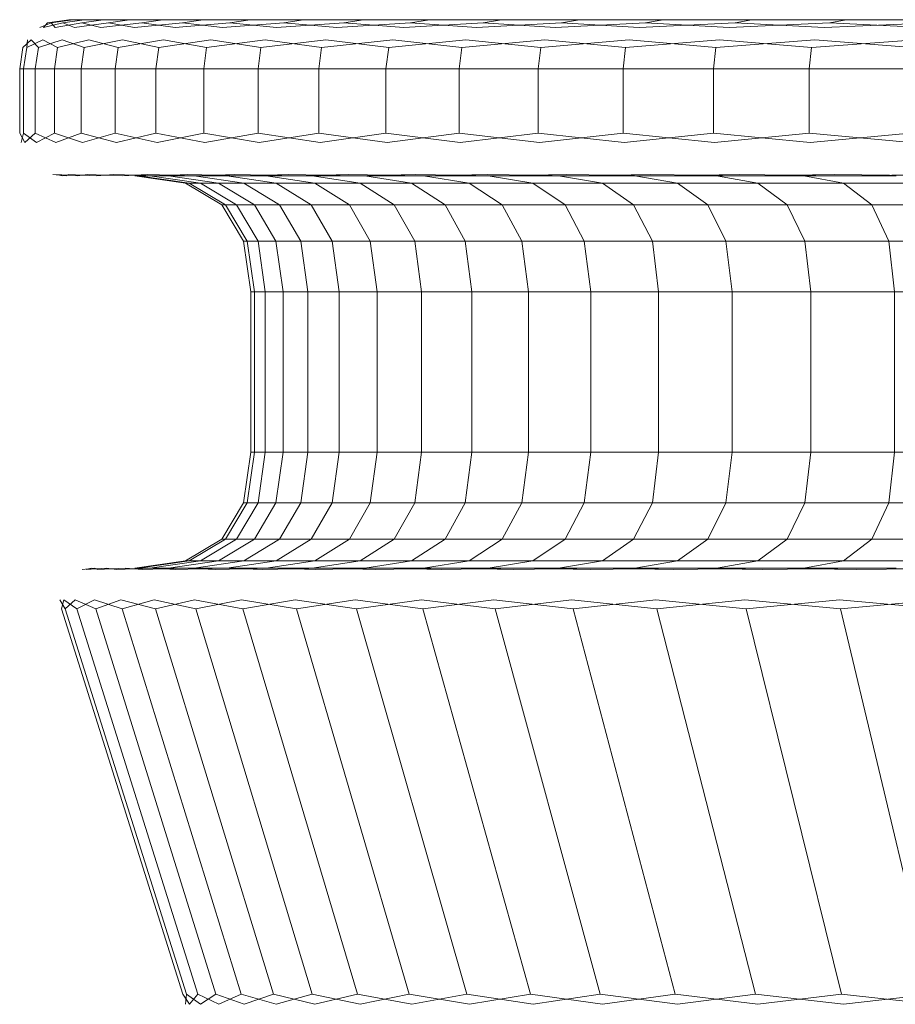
# Model space of a CAD drawing. Header units: millimetres. Extents: x 0 to 3102, y -513 to 108.
# Tile 13 of 32: x 1243.87 to 1250.41, y 100.48 to 107.82. Entities that reach past the tile are written whole.
import ezdxf

# ---------------------------------------------------------------- set-up
doc = ezdxf.new("R2010")
doc.units = ezdxf.units.MM
doc.layers.add('CI282602M_dwg', color=8, linetype='Continuous', lineweight=9)

# ---------------------------------------------------------------- blocks, each defined once
blk = doc.blocks.new('CI282602M_dwg-300031-Północ')
at = {"color": 18, "lineweight": 9}
for p, q in [((-421.6003, 107.7621), (-421.5137, 107.7966)), ((-421.571, 107.7621), (-421.4272, 107.7966)), ((-421.571, 107.7621), (-421.5429, 107.7966)), ((-421.3822, 107.8195), (-421.5429, 107.7966)), ((-421.3532, 107.8195), (-421.5137, 107.7966)), ((-421.3532, 107.8195), (-421.5137, 107.7966)), ((-421.4843, 107.7621), (-421.5137, 107.7966)), ((-421.4843, 107.7621), (-421.2848, 107.7966)), ((-421.2673, 107.8195), (-421.4272, 107.7966)), ((-421.2673, 107.8195), (-421.4272, 107.7966)), ((-421.3415, 107.7621), (-421.4272, 107.7966)), ((-421.3532, 107.8195), (-421.3822, 107.8195)), ((-421.3822, 107.8195), (-421.3532, 107.8195)), ((-421.2673, 107.8195), (-421.3532, 107.8195)), ((-421.3532, 107.8195), (-421.2673, 107.8195)), ((-421.3415, 107.7621), (-421.0877, 107.7966)), ((-421.1258, 107.8195), (-421.2848, 107.7966)), ((-421.1258, 107.8195), (-421.2848, 107.7966)), ((-421.144, 107.7621), (-421.2848, 107.7966)), ((-421.1258, 107.8195), (-421.2673, 107.8195)), ((-421.2673, 107.8195), (-421.1258, 107.8195)), ((-421.144, 107.7621), (-420.8373, 107.7966)), ((-420.9301, 107.8195), (-421.1258, 107.8195)), ((-421.1258, 107.8195), (-420.9301, 107.8195)), ((-420.9301, 107.8195), (-421.0877, 107.7966)), ((-420.9301, 107.8195), (-421.0877, 107.7966)), ((-420.893, 107.7621), (-421.0877, 107.7966)), ((-420.6815, 107.8195), (-420.9301, 107.8195)), ((-420.9301, 107.8195), (-420.6815, 107.8195)), ((-420.893, 107.7621), (-420.5351, 107.7966)), ((-420.6815, 107.8195), (-420.8373, 107.7966)), ((-420.6815, 107.8195), (-420.8373, 107.7966)), ((-420.5901, 107.7621), (-420.8373, 107.7966)), ((-420.3813, 107.8195), (-420.6815, 107.8195)), ((-420.6815, 107.8195), (-420.3813, 107.8195)), ((-420.5901, 107.7621), (-420.1824, 107.7966)), ((-420.3813, 107.8195), (-420.5351, 107.7966)), ((-420.3813, 107.8195), (-420.5351, 107.7966)), ((-420.2365, 107.7621), (-420.5351, 107.7966)), ((-420.031, 107.8195), (-420.3813, 107.8195)), ((-420.3813, 107.8195), (-420.031, 107.8195)), ((-420.2365, 107.7621), (-419.7805, 107.7966)), ((-420.031, 107.8195), (-420.1824, 107.7966)), ((-420.031, 107.8195), (-420.1824, 107.7966)), ((-419.8336, 107.7621), (-420.1824, 107.7966)), ((-419.6318, 107.8195), (-420.031, 107.8195)), ((-420.031, 107.8195), (-419.6318, 107.8195)), ((-419.8336, 107.7621), (-419.3309, 107.7966)), ((-419.6318, 107.8195), (-419.7805, 107.7966)), ((-419.6318, 107.8195), (-419.7805, 107.7966)), ((-419.3829, 107.7621), (-419.7805, 107.7966)), ((-419.1852, 107.8195), (-419.6318, 107.8195)), ((-419.6318, 107.8195), (-419.1852, 107.8195)), ((-419.3829, 107.7621), (-418.8348, 107.7966)), ((-419.1852, 107.8195), (-419.3309, 107.7966)), ((-419.1852, 107.8195), (-419.3309, 107.7966)), ((-418.8856, 107.7621), (-419.3309, 107.7966)), ((-418.6925, 107.8195), (-419.1852, 107.8195)), ((-419.1852, 107.8195), (-418.6925, 107.8195)), ((-418.8856, 107.7621), (-418.2937, 107.7966)), ((-418.6925, 107.8195), (-418.8348, 107.7966)), ((-418.6925, 107.8195), (-418.8348, 107.7966)), ((-418.3432, 107.7621), (-418.8348, 107.7966)), ((-418.1551, 107.8195), (-418.6925, 107.8195)), ((-418.6925, 107.8195), (-418.1551, 107.8195)), ((-418.3432, 107.7621), (-417.7089, 107.7966)), ((-418.1551, 107.8195), (-418.2937, 107.7966)), ((-418.1551, 107.8195), (-418.2937, 107.7966)), ((-417.757, 107.7621), (-418.2937, 107.7966)), ((-417.5742, 107.8195), (-418.1551, 107.8195)), ((-418.1551, 107.8195), (-417.5742, 107.8195)), ((-417.757, 107.7621), (-417.0818, 107.7966)), ((-417.5742, 107.8195), (-417.7089, 107.7966)), ((-417.5742, 107.8195), (-417.7089, 107.7966)), ((-417.1284, 107.7621), (-417.7089, 107.7966)), ((-416.9514, 107.8195), (-417.5742, 107.8195)), ((-417.5742, 107.8195), (-416.9514, 107.8195)), ((-417.1284, 107.7621), (-416.4137, 107.7966)), ((-416.9514, 107.8195), (-417.0818, 107.7966)), ((-416.9514, 107.8195), (-417.0818, 107.7966)), ((-416.4587, 107.7621), (-417.0818, 107.7966)), ((-416.2878, 107.8195), (-416.9514, 107.8195)), ((-416.9514, 107.8195), (-416.2878, 107.8195)), ((-416.4587, 107.7621), (-415.7061, 107.7966)), ((-416.2878, 107.8195), (-416.4137, 107.7966)), ((-416.2878, 107.8195), (-416.4137, 107.7966)), ((-415.7494, 107.7621), (-416.4137, 107.7966)), ((-415.5849, 107.8195), (-416.2878, 107.8195)), ((-416.2878, 107.8195), (-415.5849, 107.8195)), ((-415.7494, 107.7621), (-414.9602, 107.7966)), ((-415.5849, 107.8195), (-415.7061, 107.7966)), ((-415.5849, 107.8195), (-415.7061, 107.7966)), ((-415.0017, 107.7621), (-415.7061, 107.7966)), ((-414.844, 107.8195), (-415.5849, 107.8195)), ((-415.5849, 107.8195), (-414.844, 107.8195)), ((-421.7265, 107.613), (-421.6628, 107.6704)), ((-421.6971, 107.613), (-421.6921, 107.6704)), ((-421.6971, 107.613), (-421.5757, 107.6704)), ((-421.61, 107.613), (-421.6628, 107.6704)), ((-421.61, 107.613), (-421.4323, 107.6704)), ((-421.4664, 107.613), (-421.5757, 107.6704)), ((-421.4664, 107.613), (-421.234, 107.6704)), ((-421.2678, 107.613), (-421.4323, 107.6704)), ((-421.2678, 107.613), (-420.9821, 107.6704)), ((-421.0155, 107.613), (-421.234, 107.6704)), ((-421.0155, 107.613), (-420.678, 107.6704)), ((-420.7109, 107.613), (-420.9821, 107.6704)), ((-420.7109, 107.613), (-420.323, 107.6704)), ((-420.3555, 107.613), (-420.678, 107.6704)), ((-420.3555, 107.613), (-419.9186, 107.6704)), ((-419.9505, 107.613), (-420.323, 107.6704)), ((-419.9505, 107.613), (-419.4661, 107.6704)), ((-419.4973, 107.613), (-419.9186, 107.6704)), ((-419.4973, 107.613), (-418.9669, 107.6704)), ((-418.9974, 107.613), (-419.4661, 107.6704)), ((-418.9974, 107.613), (-418.4224, 107.6704)), ((-418.4521, 107.613), (-418.9669, 107.6704)), ((-418.4521, 107.613), (-417.834, 107.6704)), ((-417.8628, 107.613), (-418.4224, 107.6704)), ((-417.8628, 107.613), (-417.2029, 107.6704)), ((-417.2309, 107.613), (-417.834, 107.6704)), ((-417.2309, 107.613), (-416.5307, 107.6704)), ((-416.5577, 107.613), (-417.2029, 107.6704)), ((-416.5577, 107.613), (-415.8186, 107.6704)), ((-415.8446, 107.613), (-416.5307, 107.6704)), ((-415.8446, 107.613), (-415.0681, 107.6704)), ((-415.093, 107.613), (-415.8186, 107.6704)), ((-421.7495, 107.4524), (-421.7265, 107.613)), ((-421.6971, 107.613), (-421.7201, 107.4524)), ((-421.6971, 107.613), (-421.7201, 107.4524)), ((-421.61, 107.613), (-421.6328, 107.4524)), ((-421.61, 107.613), (-421.6328, 107.4524)), ((-421.4664, 107.613), (-421.4891, 107.4524)), ((-421.4664, 107.613), (-421.4891, 107.4524)), ((-421.2678, 107.613), (-421.2903, 107.4524)), ((-421.2678, 107.613), (-421.2903, 107.4524)), ((-421.0155, 107.613), (-421.0378, 107.4524)), ((-421.0155, 107.613), (-421.0378, 107.4524)), ((-420.7109, 107.613), (-420.7329, 107.4524)), ((-420.7109, 107.613), (-420.7329, 107.4524)), ((-420.3555, 107.613), (-420.3771, 107.4524)), ((-420.3555, 107.613), (-420.3771, 107.4524)), ((-419.9505, 107.613), (-419.9717, 107.4524)), ((-419.9505, 107.613), (-419.9717, 107.4524)), ((-419.4973, 107.613), (-419.5181, 107.4524)), ((-419.4973, 107.613), (-419.5181, 107.4524)), ((-418.9974, 107.613), (-419.0178, 107.4524)), ((-418.9974, 107.613), (-419.0178, 107.4524)), ((-418.4521, 107.613), (-418.4719, 107.4524)), ((-418.4521, 107.613), (-418.4719, 107.4524)), ((-417.8628, 107.613), (-417.882, 107.4524)), ((-417.8628, 107.613), (-417.882, 107.4524)), ((-417.2309, 107.613), (-417.2495, 107.4524)), ((-417.2309, 107.613), (-417.2495, 107.4524)), ((-416.5577, 107.613), (-416.5757, 107.4524)), ((-416.5577, 107.613), (-416.5757, 107.4524)), ((-415.8446, 107.613), (-415.8619, 107.4524)), ((-415.8446, 107.613), (-415.8619, 107.4524)), ((-421.7201, 107.4524), (-421.7495, 107.4524)), ((-421.7495, 107.4524), (-421.7201, 107.4524)), ((-421.7495, 106.9725), (-421.7495, 107.4524)), ((-421.6328, 107.4524), (-421.7201, 107.4524)), ((-421.7201, 107.4524), (-421.6328, 107.4524)), ((-421.7201, 107.4524), (-421.7201, 106.9725)), ((-421.7201, 107.4524), (-421.7201, 106.9725)), ((-421.4891, 107.4524), (-421.6328, 107.4524)), ((-421.6328, 107.4524), (-421.4891, 107.4524)), ((-421.6328, 107.4524), (-421.6328, 106.9725)), ((-421.6328, 107.4524), (-421.6328, 106.9725)), ((-421.2903, 107.4524), (-421.4891, 107.4524)), ((-421.4891, 107.4524), (-421.2903, 107.4524)), ((-421.4891, 107.4524), (-421.4891, 106.9725)), ((-421.4891, 107.4524), (-421.4891, 106.9725)), ((-421.0378, 107.4524), (-421.2903, 107.4524)), ((-421.2903, 107.4524), (-421.0378, 107.4524)), ((-421.2903, 107.4524), (-421.2903, 106.9725)), ((-421.2903, 107.4524), (-421.2903, 106.9725)), ((-420.7329, 107.4524), (-421.0378, 107.4524)), ((-421.0378, 107.4524), (-420.7329, 107.4524)), ((-421.0378, 107.4524), (-421.0378, 106.9725)), ((-421.0378, 107.4524), (-421.0378, 106.9725)), ((-420.3771, 107.4524), (-420.7329, 107.4524)), ((-420.7329, 107.4524), (-420.3771, 107.4524)), ((-420.7329, 107.4524), (-420.7329, 106.9725)), ((-420.7329, 107.4524), (-420.7329, 106.9725)), ((-419.9717, 107.4524), (-420.3771, 107.4524)), ((-420.3771, 107.4524), (-419.9717, 107.4524)), ((-420.3771, 107.4524), (-420.3771, 106.9725)), ((-420.3771, 107.4524), (-420.3771, 106.9725)), ((-419.5181, 107.4524), (-419.9717, 107.4524)), ((-419.9717, 107.4524), (-419.5181, 107.4524)), ((-419.9717, 107.4524), (-419.9717, 106.9725)), ((-419.9717, 107.4524), (-419.9717, 106.9725)), ((-419.0178, 107.4524), (-419.5181, 107.4524)), ((-419.5181, 107.4524), (-419.0178, 107.4524)), ((-419.5181, 107.4524), (-419.5181, 106.9725)), ((-419.5181, 107.4524), (-419.5181, 106.9725)), ((-418.4719, 107.4524), (-419.0178, 107.4524)), ((-419.0178, 107.4524), (-418.4719, 107.4524)), ((-419.0178, 107.4524), (-419.0178, 106.9725)), ((-419.0178, 107.4524), (-419.0178, 106.9725)), ((-417.882, 107.4524), (-418.4719, 107.4524)), ((-418.4719, 107.4524), (-417.882, 107.4524)), ((-418.4719, 107.4524), (-418.4719, 106.9725)), ((-418.4719, 107.4524), (-418.4719, 106.9725)), ((-417.2495, 107.4524), (-417.882, 107.4524)), ((-417.882, 107.4524), (-417.2495, 107.4524)), ((-417.882, 107.4524), (-417.882, 106.9725)), ((-417.882, 107.4524), (-417.882, 106.9725)), ((-416.5757, 107.4524), (-417.2495, 107.4524)), ((-417.2495, 107.4524), (-416.5757, 107.4524)), ((-417.2495, 107.4524), (-417.2495, 106.9725)), ((-417.2495, 107.4524), (-417.2495, 106.9725)), ((-415.8619, 107.4524), (-416.5757, 107.4524)), ((-416.5757, 107.4524), (-415.8619, 107.4524)), ((-416.5757, 107.4524), (-416.5757, 106.9725)), ((-416.5757, 107.4524), (-416.5757, 106.9725)), ((-415.1096, 107.4524), (-415.8619, 107.4524)), ((-415.8619, 107.4524), (-415.1096, 107.4524)), ((-415.8619, 107.4524), (-415.8619, 106.9725)), ((-415.8619, 107.4524), (-415.8619, 106.9725)), ((-421.7495, 106.9725), (-421.7102, 106.9031)), ((-421.7395, 106.9032), (-421.7201, 106.9725)), ((-421.623, 106.9031), (-421.7201, 106.9725)), ((-421.7102, 106.9031), (-421.6328, 106.9725)), ((-421.4793, 106.9031), (-421.6328, 106.9725)), ((-421.623, 106.9031), (-421.4891, 106.9725)), ((-421.2806, 106.9031), (-421.4891, 106.9725)), ((-421.4793, 106.9031), (-421.2903, 106.9725)), ((-421.0282, 106.9031), (-421.2903, 106.9725)), ((-421.2806, 106.9031), (-421.0378, 106.9725)), ((-420.7234, 106.9031), (-421.0378, 106.9725)), ((-421.0282, 106.9031), (-420.7329, 106.9725)), ((-420.3678, 106.9031), (-420.7329, 106.9725)), ((-420.7234, 106.9031), (-420.3771, 106.9725)), ((-419.9625, 106.9031), (-420.3771, 106.9725)), ((-420.3678, 106.9031), (-419.9717, 106.9725)), ((-419.5092, 106.9031), (-419.9717, 106.9725)), ((-419.9625, 106.9031), (-419.5181, 106.9725)), ((-419.009, 106.9031), (-419.5181, 106.9725)), ((-419.5092, 106.9031), (-419.0178, 106.9725)), ((-418.4634, 106.9031), (-419.0178, 106.9725)), ((-419.009, 106.9031), (-418.4719, 106.9725)), ((-417.8737, 106.9031), (-418.4719, 106.9725)), ((-418.4634, 106.9031), (-417.882, 106.9725)), ((-417.2415, 106.9031), (-417.882, 106.9725)), ((-417.8737, 106.9031), (-417.2495, 106.9725)), ((-416.5679, 106.9031), (-417.2495, 106.9725)), ((-417.2415, 106.9031), (-416.5757, 106.9725)), ((-415.8544, 106.9031), (-416.5757, 106.9725)), ((-416.5679, 106.9031), (-415.8619, 106.9725)), ((-415.1025, 106.9031), (-415.8619, 106.9725)), ((-415.8544, 106.9031), (-415.1096, 106.9725)), ((-421.5018, 106.6654), (-421.4034, 106.6555)), ((-421.3173, 106.6555), (-421.4727, 106.6654)), ((-421.4324, 106.6555), (-421.4727, 106.6654)), ((-421.4034, 106.6555), (-421.3863, 106.6654)), ((-421.1755, 106.6555), (-421.3863, 106.6654)), ((-421.3173, 106.6555), (-421.2441, 106.6654)), ((-420.9793, 106.6555), (-421.2441, 106.6654)), ((-421.1755, 106.6555), (-421.0474, 106.6654)), ((-420.7302, 106.6555), (-421.0474, 106.6654)), ((-420.9793, 106.6555), (-420.7975, 106.6654)), ((-420.5125, 106.6015), (-420.8907, 106.6555)), ((-420.8907, 106.6555), (-420.8624, 106.6555)), ((-420.8624, 106.6555), (-420.8907, 106.6555)), ((-420.4846, 106.6015), (-420.8624, 106.6555)), ((-420.8624, 106.6555), (-420.7783, 106.6555)), ((-420.7783, 106.6555), (-420.8624, 106.6555)), ((-420.8624, 106.6555), (-420.4846, 106.6015)), ((-420.4294, 106.6555), (-420.7975, 106.6654)), ((-420.4019, 106.6015), (-420.7783, 106.6555)), ((-420.7783, 106.6555), (-420.6397, 106.6555)), ((-420.6397, 106.6555), (-420.7783, 106.6555)), ((-420.7783, 106.6555), (-420.4019, 106.6015)), ((-420.7302, 106.6555), (-420.4958, 106.6654)), ((-420.2656, 106.6015), (-420.6397, 106.6555)), ((-420.6397, 106.6555), (-420.448, 106.6555)), ((-420.448, 106.6555), (-420.6397, 106.6555)), ((-420.6397, 106.6555), (-420.2656, 106.6015)), ((-420.2424, 106.4395), (-420.5125, 106.6015)), ((-420.5125, 106.6015), (-420.4846, 106.6015)), ((-420.4846, 106.6015), (-420.5125, 106.6015)), ((-420.0783, 106.6555), (-420.4958, 106.6654)), ((-420.2148, 106.4395), (-420.4846, 106.6015)), ((-420.4846, 106.6015), (-420.4019, 106.6015)), ((-420.4019, 106.6015), (-420.4846, 106.6015)), ((-420.4846, 106.6015), (-420.2148, 106.4395)), ((-420.077, 106.6015), (-420.448, 106.6555)), ((-420.448, 106.6555), (-420.2044, 106.6555)), ((-420.2044, 106.6555), (-420.448, 106.6555)), ((-420.448, 106.6555), (-420.077, 106.6015)), ((-420.4294, 106.6555), (-420.1437, 106.6654)), ((-420.1331, 106.4395), (-420.4019, 106.6015)), ((-420.4019, 106.6015), (-420.2656, 106.6015)), ((-420.2656, 106.6015), (-420.4019, 106.6015)), ((-420.4019, 106.6015), (-420.1331, 106.4395)), ((-419.9984, 106.4395), (-420.2656, 106.6015)), ((-420.2656, 106.6015), (-420.077, 106.6015)), ((-420.077, 106.6015), (-420.2656, 106.6015)), ((-420.2656, 106.6015), (-419.9984, 106.4395)), ((-419.8375, 106.6015), (-420.2044, 106.6555)), ((-420.2044, 106.6555), (-419.9104, 106.6555)), ((-419.9104, 106.6555), (-420.2044, 106.6555)), ((-420.2044, 106.6555), (-419.8375, 106.6015)), ((-419.6783, 106.6555), (-420.1437, 106.6654)), ((-420.0783, 106.6555), (-419.7425, 106.6654)), ((-419.8121, 106.4395), (-420.077, 106.6015)), ((-420.077, 106.6015), (-419.8375, 106.6015)), ((-419.8375, 106.6015), (-420.077, 106.6015)), ((-420.077, 106.6015), (-419.8121, 106.4395)), ((-419.5483, 106.6015), (-419.9104, 106.6555)), ((-419.9104, 106.6555), (-419.5672, 106.6555)), ((-419.5672, 106.6555), (-419.9104, 106.6555)), ((-419.9104, 106.6555), (-419.5483, 106.6015)), ((-419.5754, 106.4395), (-419.8375, 106.6015)), ((-419.8375, 106.6015), (-419.5483, 106.6015)), ((-419.5483, 106.6015), (-419.8375, 106.6015)), ((-419.8375, 106.6015), (-419.5754, 106.4395)), ((-419.2308, 106.6555), (-419.7425, 106.6654)), ((-419.6783, 106.6555), (-419.2936, 106.6654)), ((-419.2108, 106.6015), (-419.5672, 106.6555)), ((-419.5672, 106.6555), (-419.1762, 106.6555)), ((-419.1762, 106.6555), (-419.5672, 106.6555)), ((-419.5672, 106.6555), (-419.2108, 106.6015)), ((-419.2897, 106.4395), (-419.5483, 106.6015)), ((-419.5483, 106.6015), (-419.2108, 106.6015)), ((-419.2108, 106.6015), (-419.5483, 106.6015)), ((-419.5483, 106.6015), (-419.2897, 106.4395)), ((-418.737, 106.6555), (-419.2936, 106.6654)), ((-419.2308, 106.6555), (-418.7984, 106.6654)), ((-418.9562, 106.4395), (-419.2108, 106.6015)), ((-419.2108, 106.6015), (-418.8262, 106.6015)), ((-418.8262, 106.6015), (-419.2108, 106.6015)), ((-419.2108, 106.6015), (-418.9562, 106.4395)), ((-418.8262, 106.6015), (-419.1762, 106.6555)), ((-419.1762, 106.6555), (-418.7388, 106.6555)), ((-418.7388, 106.6555), (-419.1762, 106.6555)), ((-419.1762, 106.6555), (-418.8262, 106.6015)), ((-418.5762, 106.4395), (-418.8262, 106.6015)), ((-418.8262, 106.6015), (-418.396, 106.6015)), ((-418.396, 106.6015), (-418.8262, 106.6015)), ((-418.8262, 106.6015), (-418.5762, 106.4395)), ((-418.1984, 106.6555), (-418.7984, 106.6654)), ((-418.396, 106.6015), (-418.7388, 106.6555)), ((-418.7388, 106.6555), (-418.2563, 106.6555)), ((-418.2563, 106.6555), (-418.7388, 106.6555)), ((-418.7388, 106.6555), (-418.396, 106.6015)), ((-418.737, 106.6555), (-418.2583, 106.6654)), ((-418.1512, 106.4395), (-418.396, 106.6015)), ((-418.396, 106.6015), (-417.9214, 106.6015)), ((-417.9214, 106.6015), (-418.396, 106.6015)), ((-418.396, 106.6015), (-418.1512, 106.4395)), ((-417.6163, 106.6555), (-418.2583, 106.6654)), ((-417.9214, 106.6015), (-418.2563, 106.6555)), ((-418.2563, 106.6555), (-417.7299, 106.6555)), ((-417.7299, 106.6555), (-418.2563, 106.6555)), ((-418.2563, 106.6555), (-417.9214, 106.6015)), ((-418.1984, 106.6555), (-417.6745, 106.6654)), ((-417.6822, 106.4395), (-417.9214, 106.6015)), ((-417.9214, 106.6015), (-417.4037, 106.6015)), ((-417.4037, 106.6015), (-417.9214, 106.6015)), ((-417.9214, 106.6015), (-417.6822, 106.4395)), ((-417.4037, 106.6015), (-417.7299, 106.6555)), ((-417.7299, 106.6555), (-417.1612, 106.6555)), ((-417.1612, 106.6555), (-417.7299, 106.6555)), ((-417.7299, 106.6555), (-417.4037, 106.6015)), ((-416.9921, 106.6555), (-417.6745, 106.6654)), ((-417.6163, 106.6555), (-417.0484, 106.6654)), ((-417.1707, 106.4395), (-417.4037, 106.6015)), ((-417.4037, 106.6015), (-416.8442, 106.6015)), ((-416.8442, 106.6015), (-417.4037, 106.6015)), ((-417.4037, 106.6015), (-417.1706, 106.4395)), ((-416.8442, 106.6015), (-417.1612, 106.6555)), ((-417.1612, 106.6555), (-416.5514, 106.6555)), ((-416.5514, 106.6555), (-417.1612, 106.6555)), ((-417.1612, 106.6555), (-416.8442, 106.6015)), ((-416.3271, 106.6555), (-417.0484, 106.6654)), ((-416.9921, 106.6555), (-416.3815, 106.6654)), ((-416.6178, 106.4395), (-416.8442, 106.6015)), ((-416.8442, 106.6015), (-416.2444, 106.6015)), ((-416.2444, 106.6015), (-416.8442, 106.6015)), ((-416.8442, 106.6015), (-416.6178, 106.4395)), ((-416.2444, 106.6015), (-416.5514, 106.6555)), ((-416.5514, 106.6555), (-415.9018, 106.6555)), ((-415.9018, 106.6555), (-416.5514, 106.6555)), ((-416.5514, 106.6555), (-416.2444, 106.6015)), ((-415.6227, 106.6555), (-416.3815, 106.6654)), ((-416.3271, 106.6555), (-415.6751, 106.6654)), ((-416.0251, 106.4395), (-416.2444, 106.6015)), ((-416.2444, 106.6015), (-415.6053, 106.6015)), ((-415.6053, 106.6015), (-416.2444, 106.6015)), ((-416.2444, 106.6015), (-416.0251, 106.4395)), ((-415.6053, 106.6015), (-415.9018, 106.6555)), ((-415.9018, 106.6555), (-415.2138, 106.6555)), ((-415.2138, 106.6555), (-415.9018, 106.6555)), ((-415.9018, 106.6555), (-415.6053, 106.6015)), ((-414.8803, 106.6555), (-415.6751, 106.6654)), ((-415.6227, 106.6555), (-414.9305, 106.6654)), ((-415.3936, 106.4395), (-415.6053, 106.6015)), ((-415.6053, 106.6015), (-414.9285, 106.6015)), ((-414.9285, 106.6015), (-415.6053, 106.6015)), ((-415.6053, 106.6015), (-415.3936, 106.4395)), ((-420.2424, 106.4395), (-420.2148, 106.4395)), ((-420.0803, 106.1694), (-420.2424, 106.4395)), ((-420.2148, 106.4395), (-420.2424, 106.4395)), ((-420.2148, 106.4395), (-420.1331, 106.4395)), ((-420.0529, 106.1694), (-420.2148, 106.4395)), ((-420.1331, 106.4395), (-420.2148, 106.4395)), ((-420.2148, 106.4395), (-420.0529, 106.1694)), ((-420.1331, 106.4395), (-419.9984, 106.4395)), ((-419.9718, 106.1694), (-420.1331, 106.4395)), ((-419.9984, 106.4395), (-420.1331, 106.4395)), ((-420.1331, 106.4395), (-419.9718, 106.1694)), ((-419.9984, 106.4395), (-419.8121, 106.4395)), ((-419.8381, 106.1694), (-419.9984, 106.4395)), ((-419.8121, 106.4395), (-419.9984, 106.4395)), ((-419.9984, 106.4395), (-419.8381, 106.1694)), ((-419.8121, 106.4395), (-419.5754, 106.4395)), ((-419.6531, 106.1694), (-419.8121, 106.4395)), ((-419.5754, 106.4395), (-419.8121, 106.4395)), ((-419.8121, 106.4395), (-419.6531, 106.1694)), ((-419.5754, 106.4395), (-419.2897, 106.4395)), ((-419.4181, 106.1694), (-419.5754, 106.4395)), ((-419.2897, 106.4395), (-419.5754, 106.4395)), ((-419.5754, 106.4395), (-419.4181, 106.1694)), ((-419.2897, 106.4395), (-418.9562, 106.4395)), ((-419.1345, 106.1694), (-419.2897, 106.4395)), ((-418.9562, 106.4395), (-419.2897, 106.4395)), ((-419.2897, 106.4395), (-419.1345, 106.1694)), ((-418.9562, 106.4395), (-418.5762, 106.4395)), ((-418.8034, 106.1694), (-418.9562, 106.4395)), ((-418.5762, 106.4395), (-418.9562, 106.4395)), ((-418.9562, 106.4395), (-418.8034, 106.1694)), ((-418.5762, 106.4395), (-418.1512, 106.4395)), ((-418.4262, 106.1694), (-418.5762, 106.4395)), ((-418.1512, 106.4395), (-418.5762, 106.4395)), ((-418.5762, 106.4395), (-418.4262, 106.1694)), ((-418.1512, 106.4395), (-417.6822, 106.4395)), ((-418.0042, 106.1694), (-418.1512, 106.4395)), ((-417.6822, 106.4395), (-418.1512, 106.4395)), ((-418.1512, 106.4395), (-418.0042, 106.1694)), ((-417.6822, 106.4395), (-417.1707, 106.4395)), ((-417.5386, 106.1694), (-417.6822, 106.4395)), ((-417.1706, 106.4395), (-417.6822, 106.4395)), ((-417.6822, 106.4395), (-417.5386, 106.1694)), ((-417.1707, 106.4395), (-416.6178, 106.4395)), ((-417.0308, 106.1694), (-417.1707, 106.4395)), ((-416.6178, 106.4395), (-417.1706, 106.4395)), ((-417.1706, 106.4395), (-417.0308, 106.1694)), ((-416.6178, 106.4395), (-416.0251, 106.4395)), ((-416.482, 106.1694), (-416.6178, 106.4395)), ((-416.0251, 106.4395), (-416.6178, 106.4395)), ((-416.6178, 106.4395), (-416.482, 106.1694)), ((-416.0251, 106.4395), (-415.3936, 106.4395)), ((-415.8935, 106.1694), (-416.0251, 106.4395)), ((-415.3936, 106.4395), (-416.0251, 106.4395)), ((-416.0251, 106.4395), (-415.8935, 106.1694)), ((-415.3936, 106.4395), (-414.7247, 106.4395)), ((-415.2665, 106.1694), (-415.3936, 106.4395)), ((-414.7247, 106.4395), (-415.3936, 106.4395)), ((-415.3936, 106.4395), (-415.2665, 106.1694)), ((-420.0529, 106.1694), (-420.0803, 106.1694)), ((-420.0263, 105.7914), (-420.0803, 106.1694)), ((-420.0803, 106.1694), (-420.0529, 106.1694)), ((-419.9718, 106.1694), (-420.0529, 106.1694)), ((-419.999, 105.7914), (-420.0529, 106.1694)), ((-420.0529, 106.1694), (-419.9718, 106.1694)), ((-420.0529, 106.1694), (-419.999, 105.7914)), ((-419.8381, 106.1694), (-419.9718, 106.1694)), ((-419.918, 105.7914), (-419.9718, 106.1694)), ((-419.9718, 106.1694), (-419.8381, 106.1694)), ((-419.9718, 106.1694), (-419.918, 105.7914)), ((-419.6531, 106.1694), (-419.8381, 106.1694)), ((-419.7846, 105.7914), (-419.8381, 106.1694)), ((-419.8381, 106.1694), (-419.6531, 106.1694)), ((-419.8381, 106.1694), (-419.7846, 105.7914)), ((-419.4181, 106.1694), (-419.6531, 106.1694)), ((-419.6001, 105.7914), (-419.6531, 106.1694)), ((-419.6531, 106.1694), (-419.4181, 106.1694)), ((-419.6531, 106.1694), (-419.6001, 105.7914)), ((-419.1345, 106.1694), (-419.4181, 106.1694)), ((-419.3657, 105.7914), (-419.4181, 106.1694)), ((-419.4181, 106.1694), (-419.1345, 106.1694)), ((-419.4181, 106.1694), (-419.3657, 105.7914)), ((-418.8034, 106.1694), (-419.1345, 106.1694)), ((-419.0828, 105.7914), (-419.1345, 106.1694)), ((-419.1345, 106.1694), (-418.8034, 106.1694)), ((-419.1345, 106.1694), (-419.0828, 105.7914)), ((-418.4262, 106.1694), (-418.8034, 106.1694)), ((-418.7525, 105.7914), (-418.8034, 106.1694)), ((-418.8034, 106.1694), (-418.4262, 106.1694)), ((-418.8034, 106.1694), (-418.7525, 105.7914)), ((-418.0042, 106.1694), (-418.4262, 106.1694)), ((-418.3763, 105.7914), (-418.4262, 106.1694)), ((-418.4262, 106.1694), (-418.0042, 106.1694)), ((-418.4262, 106.1694), (-418.3763, 105.7914)), ((-417.5386, 106.1694), (-418.0042, 106.1694)), ((-417.9553, 105.7914), (-418.0042, 106.1694)), ((-418.0042, 106.1694), (-417.5386, 106.1694)), ((-418.0042, 106.1694), (-417.9553, 105.7914)), ((-417.0308, 106.1694), (-417.5386, 106.1694)), ((-417.4908, 105.7914), (-417.5386, 106.1694)), ((-417.5386, 106.1694), (-417.0308, 106.1694)), ((-417.5386, 106.1694), (-417.4908, 105.7914)), ((-416.482, 106.1694), (-417.0308, 106.1694)), ((-416.9842, 105.7914), (-417.0308, 106.1694)), ((-417.0308, 106.1694), (-416.482, 106.1694)), ((-417.0308, 106.1694), (-416.9842, 105.7914)), ((-415.8935, 106.1694), (-416.482, 106.1694)), ((-416.4367, 105.7914), (-416.482, 106.1694)), ((-416.482, 106.1694), (-415.8935, 106.1694)), ((-416.482, 106.1694), (-416.4367, 105.7914)), ((-415.2665, 106.1694), (-415.8935, 106.1694)), ((-415.8496, 105.7914), (-415.8935, 106.1694)), ((-415.8935, 106.1694), (-415.2665, 106.1694)), ((-415.8935, 106.1694), (-415.8496, 105.7914)), ((-414.6024, 106.1694), (-415.2665, 106.1694)), ((-415.2242, 105.7914), (-415.2665, 106.1694)), ((-415.2665, 106.1694), (-414.6024, 106.1694)), ((-415.2665, 106.1694), (-415.2242, 105.7914)), ((-419.999, 105.7914), (-420.0263, 105.7914)), ((-420.0263, 105.7914), (-419.999, 105.7914)), ((-420.0263, 104.5944), (-420.0263, 105.7914)), ((-419.918, 105.7914), (-419.999, 105.7914)), ((-419.999, 105.7914), (-419.918, 105.7914)), ((-419.999, 104.5944), (-419.999, 105.7914)), ((-419.999, 105.7914), (-419.999, 104.5944)), ((-419.7846, 105.7914), (-419.918, 105.7914)), ((-419.918, 105.7914), (-419.7846, 105.7914)), ((-419.918, 104.5944), (-419.918, 105.7914)), ((-419.918, 105.7914), (-419.918, 104.5944)), ((-419.6001, 105.7914), (-419.7846, 105.7914)), ((-419.7846, 105.7914), (-419.6001, 105.7914)), ((-419.7846, 104.5944), (-419.7846, 105.7914)), ((-419.7846, 105.7914), (-419.7846, 104.5944)), ((-419.3657, 105.7914), (-419.6001, 105.7914)), ((-419.6001, 105.7914), (-419.3657, 105.7914)), ((-419.6001, 104.5944), (-419.6001, 105.7914)), ((-419.6001, 105.7914), (-419.6001, 104.5944)), ((-419.0828, 105.7914), (-419.3657, 105.7914)), ((-419.3657, 105.7914), (-419.0828, 105.7914)), ((-419.3657, 104.5944), (-419.3657, 105.7914)), ((-419.3657, 105.7914), (-419.3657, 104.5944)), ((-418.7525, 105.7914), (-419.0828, 105.7914)), ((-419.0828, 105.7914), (-418.7525, 105.7914)), ((-419.0828, 104.5944), (-419.0828, 105.7914)), ((-419.0828, 105.7914), (-419.0828, 104.5944)), ((-418.3763, 105.7914), (-418.7525, 105.7914)), ((-418.7525, 105.7914), (-418.3763, 105.7914)), ((-418.7525, 104.5944), (-418.7525, 105.7914)), ((-418.7525, 105.7914), (-418.7525, 104.5944)), ((-417.9553, 105.7914), (-418.3763, 105.7914)), ((-418.3763, 105.7914), (-417.9553, 105.7914)), ((-418.3763, 104.5944), (-418.3763, 105.7914)), ((-418.3763, 105.7914), (-418.3763, 104.5944)), ((-417.4908, 105.7914), (-417.9553, 105.7914)), ((-417.9553, 105.7914), (-417.4908, 105.7914)), ((-417.9553, 104.5944), (-417.9553, 105.7914)), ((-417.9553, 105.7914), (-417.9553, 104.5944)), ((-416.9842, 105.7914), (-417.4908, 105.7914)), ((-417.4908, 105.7914), (-416.9842, 105.7914)), ((-417.4908, 104.5944), (-417.4908, 105.7914)), ((-417.4908, 105.7914), (-417.4908, 104.5944)), ((-416.4367, 105.7914), (-416.9842, 105.7914)), ((-416.9842, 105.7914), (-416.4367, 105.7914)), ((-416.9842, 104.5944), (-416.9842, 105.7914)), ((-416.9842, 105.7914), (-416.9842, 104.5944)), ((-415.8496, 105.7914), (-416.4367, 105.7914)), ((-416.4367, 105.7914), (-415.8496, 105.7914)), ((-416.4367, 104.5944), (-416.4367, 105.7914)), ((-416.4367, 105.7914), (-416.4367, 104.5944)), ((-415.2242, 105.7914), (-415.8496, 105.7914)), ((-415.8496, 105.7914), (-415.2242, 105.7914)), ((-415.8496, 104.5944), (-415.8496, 105.7914)), ((-415.8496, 105.7914), (-415.8496, 104.5944)), ((-414.5617, 105.7914), (-415.2242, 105.7914)), ((-415.2242, 105.7914), (-414.5617, 105.7914)), ((-415.2242, 104.5944), (-415.2242, 105.7914)), ((-415.2242, 105.7914), (-415.2242, 104.5944)), ((-420.0803, 104.2163), (-420.0263, 104.5944)), ((-420.0529, 104.2163), (-419.999, 104.5944)), ((-419.999, 104.5944), (-420.0529, 104.2163)), ((-420.0263, 104.5944), (-419.999, 104.5944)), ((-419.999, 104.5944), (-420.0263, 104.5944)), ((-419.999, 104.5944), (-419.918, 104.5944)), ((-419.918, 104.5944), (-419.999, 104.5944)), ((-419.9718, 104.2163), (-419.918, 104.5944)), ((-419.918, 104.5944), (-419.9718, 104.2163)), ((-419.918, 104.5944), (-419.7846, 104.5944)), ((-419.7846, 104.5944), (-419.918, 104.5944)), ((-419.8381, 104.2163), (-419.7846, 104.5944)), ((-419.7846, 104.5944), (-419.8381, 104.2163)), ((-419.7846, 104.5944), (-419.6001, 104.5944)), ((-419.6001, 104.5944), (-419.7846, 104.5944)), ((-419.6531, 104.2163), (-419.6001, 104.5944)), ((-419.6001, 104.5944), (-419.6531, 104.2163)), ((-419.6001, 104.5944), (-419.3657, 104.5944)), ((-419.3657, 104.5944), (-419.6001, 104.5944)), ((-419.4181, 104.2163), (-419.3657, 104.5944)), ((-419.3657, 104.5944), (-419.4181, 104.2163)), ((-419.3657, 104.5944), (-419.0828, 104.5944)), ((-419.0828, 104.5944), (-419.3657, 104.5944)), ((-419.1345, 104.2163), (-419.0828, 104.5944)), ((-419.0828, 104.5944), (-419.1345, 104.2163)), ((-419.0828, 104.5944), (-418.7525, 104.5944)), ((-418.7525, 104.5944), (-419.0828, 104.5944)), ((-418.8034, 104.2163), (-418.7525, 104.5944)), ((-418.7525, 104.5944), (-418.8034, 104.2163)), ((-418.7525, 104.5944), (-418.3763, 104.5944)), ((-418.3763, 104.5944), (-418.7525, 104.5944)), ((-418.4262, 104.2163), (-418.3763, 104.5944)), ((-418.3763, 104.5944), (-418.4262, 104.2163)), ((-418.3763, 104.5944), (-417.9553, 104.5944)), ((-417.9553, 104.5944), (-418.3763, 104.5944)), ((-418.0042, 104.2163), (-417.9553, 104.5944)), ((-417.9553, 104.5944), (-418.0042, 104.2163)), ((-417.9553, 104.5944), (-417.4908, 104.5944)), ((-417.4908, 104.5944), (-417.9553, 104.5944)), ((-417.5386, 104.2163), (-417.4908, 104.5944)), ((-417.4908, 104.5944), (-417.5386, 104.2163)), ((-417.4908, 104.5944), (-416.9842, 104.5944)), ((-416.9842, 104.5944), (-417.4908, 104.5944)), ((-417.0308, 104.2163), (-416.9842, 104.5944)), ((-416.9842, 104.5944), (-417.0308, 104.2163)), ((-416.9842, 104.5944), (-416.4367, 104.5944)), ((-416.4367, 104.5944), (-416.9842, 104.5944)), ((-416.482, 104.2163), (-416.4367, 104.5944)), ((-416.4367, 104.5944), (-416.482, 104.2163)), ((-416.4367, 104.5944), (-415.8496, 104.5944)), ((-415.8496, 104.5944), (-416.4367, 104.5944)), ((-415.8935, 104.2163), (-415.8496, 104.5944)), ((-415.8496, 104.5944), (-415.8935, 104.2163)), ((-415.8496, 104.5944), (-415.2242, 104.5944)), ((-415.2242, 104.5944), (-415.8496, 104.5944)), ((-415.2665, 104.2163), (-415.2242, 104.5944)), ((-415.2242, 104.5944), (-415.2665, 104.2163)), ((-415.2242, 104.5944), (-414.5617, 104.5944)), ((-414.5617, 104.5944), (-415.2242, 104.5944)), ((-420.2424, 103.9462), (-420.0803, 104.2163)), ((-420.2148, 103.9462), (-420.0529, 104.2163)), ((-420.0529, 104.2163), (-420.2148, 103.9462)), ((-420.1331, 103.9462), (-419.9718, 104.2163)), ((-419.9718, 104.2163), (-420.1331, 103.9462)), ((-420.0803, 104.2163), (-420.0529, 104.2163)), ((-420.0529, 104.2163), (-420.0803, 104.2163)), ((-420.0529, 104.2163), (-419.9718, 104.2163)), ((-419.9718, 104.2163), (-420.0529, 104.2163)), ((-419.9984, 103.9462), (-419.8381, 104.2163)), ((-419.8381, 104.2163), (-419.9984, 103.9462)), ((-419.9718, 104.2163), (-419.8381, 104.2163)), ((-419.8381, 104.2163), (-419.9718, 104.2163)), ((-419.8381, 104.2163), (-419.6531, 104.2163)), ((-419.6531, 104.2163), (-419.8381, 104.2163)), ((-419.8121, 103.9462), (-419.6531, 104.2163)), ((-419.6531, 104.2163), (-419.8121, 103.9462)), ((-419.6531, 104.2163), (-419.4181, 104.2163)), ((-419.4181, 104.2163), (-419.6531, 104.2163)), ((-419.5754, 103.9462), (-419.4181, 104.2163)), ((-419.4181, 104.2163), (-419.5754, 103.9462)), ((-419.4181, 104.2163), (-419.1345, 104.2163)), ((-419.1345, 104.2163), (-419.4181, 104.2163)), ((-419.2897, 103.9462), (-419.1345, 104.2163)), ((-419.1345, 104.2163), (-419.2897, 103.9462)), ((-419.1345, 104.2163), (-418.8034, 104.2163)), ((-418.8034, 104.2163), (-419.1345, 104.2163)), ((-418.9562, 103.9462), (-418.8034, 104.2163)), ((-418.8034, 104.2163), (-418.9562, 103.9462)), ((-418.8034, 104.2163), (-418.4262, 104.2163)), ((-418.4262, 104.2163), (-418.8034, 104.2163)), ((-418.5762, 103.9462), (-418.4262, 104.2163)), ((-418.4262, 104.2163), (-418.5762, 103.9462)), ((-418.4262, 104.2163), (-418.0042, 104.2163)), ((-418.0042, 104.2163), (-418.4262, 104.2163)), ((-418.1512, 103.9462), (-418.0042, 104.2163)), ((-418.0042, 104.2163), (-418.1512, 103.9462)), ((-418.0042, 104.2163), (-417.5386, 104.2163)), ((-417.5386, 104.2163), (-418.0042, 104.2163)), ((-417.6822, 103.9462), (-417.5386, 104.2163)), ((-417.5386, 104.2163), (-417.6822, 103.9462)), ((-417.5386, 104.2163), (-417.0308, 104.2163)), ((-417.0308, 104.2163), (-417.5386, 104.2163)), ((-417.1707, 103.9462), (-417.0308, 104.2163)), ((-417.0308, 104.2163), (-417.1706, 103.9462)), ((-417.0308, 104.2163), (-416.482, 104.2163)), ((-416.482, 104.2163), (-417.0308, 104.2163)), ((-416.6178, 103.9462), (-416.482, 104.2163)), ((-416.482, 104.2163), (-416.6178, 103.9462)), ((-416.482, 104.2163), (-415.8935, 104.2163)), ((-415.8935, 104.2163), (-416.482, 104.2163)), ((-416.0251, 103.9462), (-415.8935, 104.2163)), ((-415.8935, 104.2163), (-416.0251, 103.9462)), ((-415.8935, 104.2163), (-415.2665, 104.2163)), ((-415.2665, 104.2163), (-415.8935, 104.2163)), ((-415.3936, 103.9462), (-415.2665, 104.2163)), ((-415.2665, 104.2163), (-415.3936, 103.9462)), ((-415.2665, 104.2163), (-414.6024, 104.2163)), ((-414.6024, 104.2163), (-415.2665, 104.2163)), ((-420.5125, 103.7842), (-420.2424, 103.9462)), ((-420.4846, 103.7842), (-420.2148, 103.9462)), ((-420.2148, 103.9462), (-420.4846, 103.7842)), ((-420.4019, 103.7842), (-420.1331, 103.9462)), ((-420.1331, 103.9462), (-420.4019, 103.7842)), ((-420.2656, 103.7842), (-419.9984, 103.9462)), ((-419.9984, 103.9462), (-420.2656, 103.7842)), ((-420.2424, 103.9462), (-420.2148, 103.9462)), ((-420.2148, 103.9462), (-420.2424, 103.9462)), ((-420.2148, 103.9462), (-420.1331, 103.9462)), ((-420.1331, 103.9462), (-420.2148, 103.9462)), ((-420.1331, 103.9462), (-419.9984, 103.9462)), ((-419.9984, 103.9462), (-420.1331, 103.9462)), ((-420.077, 103.7842), (-419.8121, 103.9462)), ((-419.8121, 103.9462), (-420.077, 103.7842)), ((-419.9984, 103.9462), (-419.8121, 103.9462)), ((-419.8121, 103.9462), (-419.9984, 103.9462)), ((-419.8375, 103.7842), (-419.5754, 103.9462)), ((-419.5754, 103.9462), (-419.8375, 103.7842)), ((-419.8121, 103.9462), (-419.5754, 103.9462)), ((-419.5754, 103.9462), (-419.8121, 103.9462)), ((-419.5754, 103.9462), (-419.2897, 103.9462)), ((-419.2897, 103.9462), (-419.5754, 103.9462)), ((-419.5483, 103.7842), (-419.2897, 103.9462)), ((-419.2897, 103.9462), (-419.5483, 103.7842)), ((-419.2897, 103.9462), (-418.9562, 103.9462)), ((-418.9562, 103.9462), (-419.2897, 103.9462)), ((-419.2108, 103.7842), (-418.9562, 103.9462)), ((-418.9562, 103.9462), (-419.2108, 103.7842)), ((-418.9562, 103.9462), (-418.5762, 103.9462)), ((-418.5762, 103.9462), (-418.9562, 103.9462)), ((-418.8262, 103.7842), (-418.5762, 103.9462)), ((-418.5762, 103.9462), (-418.8262, 103.7842)), ((-418.5762, 103.9462), (-418.1512, 103.9462)), ((-418.1512, 103.9462), (-418.5762, 103.9462)), ((-418.396, 103.7842), (-418.1512, 103.9462)), ((-418.1512, 103.9462), (-418.396, 103.7842)), ((-418.1512, 103.9462), (-417.6822, 103.9462)), ((-417.6822, 103.9462), (-418.1512, 103.9462)), ((-417.9214, 103.7842), (-417.6822, 103.9462)), ((-417.6822, 103.9462), (-417.9214, 103.7842)), ((-417.6822, 103.9462), (-417.1707, 103.9462)), ((-417.1706, 103.9462), (-417.6822, 103.9462)), ((-417.4037, 103.7842), (-417.1707, 103.9462)), ((-417.1706, 103.9462), (-417.4037, 103.7842)), ((-417.1707, 103.9462), (-416.6178, 103.9462)), ((-416.6178, 103.9462), (-417.1706, 103.9462)), ((-416.8442, 103.7842), (-416.6178, 103.9462)), ((-416.6178, 103.9462), (-416.8442, 103.7842)), ((-416.6178, 103.9462), (-416.0251, 103.9462)), ((-416.0251, 103.9462), (-416.6178, 103.9462)), ((-416.2444, 103.7842), (-416.0251, 103.9462)), ((-416.0251, 103.9462), (-416.2444, 103.7842)), ((-416.0251, 103.9462), (-415.3936, 103.9462)), ((-415.3936, 103.9462), (-416.0251, 103.9462)), ((-415.6053, 103.7842), (-415.3936, 103.9462)), ((-415.3936, 103.9462), (-415.6053, 103.7842)), ((-415.3936, 103.9462), (-414.7247, 103.9462)), ((-414.7247, 103.9462), (-415.3936, 103.9462)), ((-420.8907, 103.7302), (-420.5125, 103.7842)), ((-420.8624, 103.7302), (-420.4846, 103.7842)), ((-420.4846, 103.7842), (-420.8624, 103.7302)), ((-420.7783, 103.7302), (-420.4019, 103.7842)), ((-420.4019, 103.7842), (-420.7783, 103.7302)), ((-420.6397, 103.7302), (-420.2656, 103.7842)), ((-420.2656, 103.7842), (-420.6397, 103.7302)), ((-420.4846, 103.7842), (-420.5125, 103.7842)), ((-420.5125, 103.7842), (-420.4846, 103.7842)), ((-420.4019, 103.7842), (-420.4846, 103.7842)), ((-420.4846, 103.7842), (-420.4019, 103.7842)), ((-420.448, 103.7302), (-420.077, 103.7842)), ((-420.077, 103.7842), (-420.448, 103.7302)), ((-420.2656, 103.7842), (-420.4019, 103.7842)), ((-420.4019, 103.7842), (-420.2656, 103.7842)), ((-420.077, 103.7842), (-420.2656, 103.7842)), ((-420.2656, 103.7842), (-420.077, 103.7842)), ((-420.2044, 103.7302), (-419.8375, 103.7842)), ((-419.8375, 103.7842), (-420.2044, 103.7302)), ((-419.8375, 103.7842), (-420.077, 103.7842)), ((-420.077, 103.7842), (-419.8375, 103.7842)), ((-419.9104, 103.7302), (-419.5483, 103.7842)), ((-419.5483, 103.7842), (-419.9104, 103.7302)), ((-419.5483, 103.7842), (-419.8375, 103.7842)), ((-419.8375, 103.7842), (-419.5483, 103.7842)), ((-419.5672, 103.7302), (-419.2108, 103.7842)), ((-419.2108, 103.7842), (-419.5672, 103.7302)), ((-419.2108, 103.7842), (-419.5483, 103.7842)), ((-419.5483, 103.7842), (-419.2108, 103.7842)), ((-418.8262, 103.7842), (-419.2108, 103.7842)), ((-419.2108, 103.7842), (-418.8262, 103.7842)), ((-419.1762, 103.7302), (-418.8262, 103.7842)), ((-418.8262, 103.7842), (-419.1762, 103.7302)), ((-418.396, 103.7842), (-418.8262, 103.7842)), ((-418.8262, 103.7842), (-418.396, 103.7842)), ((-418.7388, 103.7302), (-418.396, 103.7842)), ((-418.396, 103.7842), (-418.7388, 103.7302)), ((-417.9214, 103.7842), (-418.396, 103.7842)), ((-418.396, 103.7842), (-417.9214, 103.7842)), ((-418.2563, 103.7302), (-417.9214, 103.7842)), ((-417.9214, 103.7842), (-418.2563, 103.7302)), ((-417.4037, 103.7842), (-417.9214, 103.7842)), ((-417.9214, 103.7842), (-417.4037, 103.7842)), ((-417.7299, 103.7302), (-417.4037, 103.7842)), ((-417.4037, 103.7842), (-417.7299, 103.7302)), ((-416.8442, 103.7842), (-417.4037, 103.7842)), ((-417.4037, 103.7842), (-416.8442, 103.7842)), ((-417.1612, 103.7302), (-416.8442, 103.7842)), ((-416.8442, 103.7842), (-417.1612, 103.7302)), ((-416.2444, 103.7842), (-416.8442, 103.7842)), ((-416.8442, 103.7842), (-416.2444, 103.7842)), ((-416.5514, 103.7302), (-416.2444, 103.7842)), ((-416.2444, 103.7842), (-416.5514, 103.7302)), ((-415.6053, 103.7842), (-416.2444, 103.7842)), ((-416.2444, 103.7842), (-415.6053, 103.7842)), ((-415.9018, 103.7302), (-415.6053, 103.7842)), ((-415.6053, 103.7842), (-415.9018, 103.7302)), ((-414.9285, 103.7842), (-415.6053, 103.7842)), ((-415.6053, 103.7842), (-414.9285, 103.7842)), ((-421.2834, 103.7207), (-421.1883, 103.7302)), ((-421.217, 103.7302), (-421.2546, 103.7207)), ((-421.2546, 103.7207), (-421.103, 103.7302)), ((-421.1883, 103.7302), (-421.169, 103.7207)), ((-421.169, 103.7207), (-420.9624, 103.7302)), ((-421.103, 103.7302), (-421.0281, 103.7207)), ((-421.0281, 103.7207), (-420.7681, 103.7302)), ((-420.9624, 103.7302), (-420.8332, 103.7207)), ((-420.8624, 103.7302), (-420.8907, 103.7302)), ((-420.8907, 103.7302), (-420.8624, 103.7302)), ((-420.7783, 103.7302), (-420.8624, 103.7302)), ((-420.8624, 103.7302), (-420.7783, 103.7302)), ((-420.8332, 103.7207), (-420.5212, 103.7302)), ((-420.6397, 103.7302), (-420.7783, 103.7302)), ((-420.7783, 103.7302), (-420.6397, 103.7302)), ((-420.7681, 103.7302), (-420.5856, 103.7207)), ((-420.448, 103.7302), (-420.6397, 103.7302)), ((-420.6397, 103.7302), (-420.448, 103.7302)), ((-420.5856, 103.7207), (-420.2231, 103.7302)), ((-420.5212, 103.7302), (-420.2867, 103.7207)), ((-420.2044, 103.7302), (-420.448, 103.7302)), ((-420.448, 103.7302), (-420.2044, 103.7302)), ((-420.2867, 103.7207), (-419.8752, 103.7302)), ((-420.2231, 103.7302), (-419.9378, 103.7207)), ((-419.9104, 103.7302), (-420.2044, 103.7302)), ((-420.2044, 103.7302), (-419.9104, 103.7302)), ((-419.9378, 103.7207), (-419.4789, 103.7302)), ((-419.5672, 103.7302), (-419.9104, 103.7302)), ((-419.9104, 103.7302), (-419.5672, 103.7302)), ((-419.8752, 103.7302), (-419.5403, 103.7207)), ((-419.1762, 103.7302), (-419.5672, 103.7302)), ((-419.5672, 103.7302), (-419.1762, 103.7302)), ((-419.5403, 103.7207), (-419.0354, 103.7302)), ((-419.4789, 103.7302), (-419.0956, 103.7207)), ((-418.7388, 103.7302), (-419.1762, 103.7302)), ((-419.1762, 103.7302), (-418.7388, 103.7302)), ((-419.0956, 103.7207), (-418.5461, 103.7302)), ((-419.0354, 103.7302), (-418.6049, 103.7207)), ((-418.2563, 103.7302), (-418.7388, 103.7302)), ((-418.7388, 103.7302), (-418.2563, 103.7302)), ((-418.6049, 103.7207), (-418.0125, 103.7302)), ((-418.5461, 103.7302), (-418.0697, 103.7207)), ((-417.7299, 103.7302), (-418.2563, 103.7302)), ((-418.2563, 103.7302), (-417.7299, 103.7302)), ((-418.0697, 103.7207), (-417.4357, 103.7302)), ((-418.0125, 103.7302), (-417.4913, 103.7207)), ((-417.1612, 103.7302), (-417.7299, 103.7302)), ((-417.7299, 103.7302), (-417.1612, 103.7302)), ((-417.4913, 103.7207), (-416.8171, 103.7302)), ((-417.4357, 103.7302), (-416.871, 103.7207)), ((-416.5514, 103.7302), (-417.1612, 103.7302)), ((-417.1612, 103.7302), (-416.5514, 103.7302)), ((-416.871, 103.7207), (-416.1582, 103.7302)), ((-416.8171, 103.7302), (-416.2102, 103.7207)), ((-415.9018, 103.7302), (-416.5514, 103.7302)), ((-416.5514, 103.7302), (-415.9018, 103.7302)), ((-416.2102, 103.7207), (-415.4602, 103.7302)), ((-416.1582, 103.7302), (-415.5103, 103.7207)), ((-415.2138, 103.7302), (-415.9018, 103.7302)), ((-415.9018, 103.7302), (-415.2138, 103.7302)), ((-415.5103, 103.7207), (-414.7246, 103.7302)), ((-415.4602, 103.7302), (-414.7726, 103.7207)), ((-421.4497, 103.494), (-421.4097, 103.4279)), ((-421.4387, 103.4279), (-421.4207, 103.494)), ((-421.4207, 103.494), (-421.3236, 103.4279)), ((-421.4097, 103.4279), (-421.3345, 103.494)), ((-421.3345, 103.494), (-421.1817, 103.4279)), ((-421.3236, 103.4279), (-421.1926, 103.494)), ((-421.1926, 103.494), (-420.9855, 103.4279)), ((-421.1817, 103.4279), (-420.9962, 103.494)), ((-420.9962, 103.494), (-420.7363, 103.4279)), ((-420.9855, 103.4279), (-420.7469, 103.494)), ((-420.7469, 103.494), (-420.4354, 103.4279)), ((-420.7363, 103.4279), (-420.4458, 103.494)), ((-420.4458, 103.494), (-420.0842, 103.4279)), ((-420.4354, 103.4279), (-420.0945, 103.494)), ((-420.0945, 103.494), (-419.6841, 103.4279)), ((-420.0842, 103.4279), (-419.6942, 103.494)), ((-419.6942, 103.494), (-419.2364, 103.4279)), ((-419.6841, 103.4279), (-419.2463, 103.494)), ((-419.2463, 103.494), (-418.7425, 103.4279)), ((-419.2364, 103.4279), (-418.7522, 103.494)), ((-418.7522, 103.494), (-418.2037, 103.4279)), ((-418.7425, 103.4279), (-418.2131, 103.494)), ((-418.2131, 103.494), (-417.6214, 103.4279)), ((-418.2036, 103.4279), (-417.6306, 103.494)), ((-417.6306, 103.494), (-416.9971, 103.4279)), ((-417.6214, 103.4279), (-417.006, 103.494)), ((-417.006, 103.494), (-416.332, 103.4279)), ((-416.9971, 103.4279), (-416.3405, 103.494)), ((-416.3405, 103.494), (-415.6274, 103.4279)), ((-416.332, 103.4279), (-415.6357, 103.494)), ((-415.6357, 103.494), (-414.8849, 103.4279)), ((-415.6274, 103.4279), (-414.8928, 103.494)), ((-420.5325, 100.5544), (-421.4387, 103.4279)), ((-420.5046, 100.5544), (-421.4097, 103.4279)), ((-421.4097, 103.4279), (-420.5046, 100.5544)), ((-420.4218, 100.5544), (-421.3236, 103.4279)), ((-421.3236, 103.4279), (-420.4218, 100.5544)), ((-420.2854, 100.5544), (-421.1817, 103.4279)), ((-421.1817, 103.4279), (-420.2854, 100.5544)), ((-420.0966, 100.5544), (-420.9855, 103.4279)), ((-420.9855, 103.4279), (-420.0966, 100.5544)), ((-419.8569, 100.5544), (-420.7363, 103.4279)), ((-420.7363, 103.4279), (-419.8569, 100.5544)), ((-419.5675, 100.5544), (-420.4354, 103.4279)), ((-420.4354, 103.4279), (-419.5675, 100.5544)), ((-419.2298, 100.5544), (-420.0842, 103.4279)), ((-420.0842, 103.4279), (-419.2298, 100.5544)), ((-418.8449, 100.5544), (-419.6841, 103.4279)), ((-419.6841, 103.4279), (-418.8449, 100.5544)), ((-418.4144, 100.5544), (-419.2364, 103.4279)), ((-419.2364, 103.4279), (-418.4144, 100.5544)), ((-417.9393, 100.5544), (-418.7425, 103.4279)), ((-418.7425, 103.4279), (-417.9393, 100.5544)), ((-417.4213, 100.5544), (-418.2037, 103.4279)), ((-418.2036, 103.4279), (-417.4213, 100.5544)), ((-416.8613, 100.5544), (-417.6214, 103.4279)), ((-417.6214, 103.4279), (-416.8613, 100.5544)), ((-416.2609, 100.5544), (-416.9971, 103.4279)), ((-416.9971, 103.4279), (-416.2609, 100.5544)), ((-415.6212, 100.5544), (-416.332, 103.4279)), ((-416.332, 103.4279), (-415.6212, 100.5544)), ((-414.9437, 100.5544), (-415.6274, 103.4279)), ((-415.6274, 103.4279), (-414.9437, 100.5544)), ((-420.5325, 100.5544), (-420.4838, 100.4783)), ((-420.5117, 100.4783), (-420.5046, 100.5544)), ((-420.5046, 100.5544), (-420.4011, 100.4783)), ((-420.4838, 100.4783), (-420.4218, 100.5544)), ((-420.4218, 100.5544), (-420.2648, 100.4783)), ((-420.4011, 100.4783), (-420.2854, 100.5544)), ((-420.2854, 100.5544), (-420.0762, 100.4783)), ((-420.2647, 100.4783), (-420.0966, 100.5544)), ((-420.0966, 100.5544), (-419.8367, 100.4783)), ((-420.0762, 100.4783), (-419.8569, 100.5544)), ((-419.8569, 100.5544), (-419.5476, 100.4783)), ((-419.8367, 100.4783), (-419.5675, 100.5544)), ((-419.5675, 100.5544), (-419.2101, 100.4783)), ((-419.5476, 100.4783), (-419.2298, 100.5544)), ((-419.2298, 100.5544), (-418.8256, 100.4783)), ((-419.2101, 100.4783), (-418.8449, 100.5544)), ((-418.8449, 100.5544), (-418.3955, 100.4783)), ((-418.8256, 100.4783), (-418.4144, 100.5544)), ((-418.4144, 100.5544), (-417.9209, 100.4783)), ((-418.3955, 100.4783), (-417.9393, 100.5544)), ((-417.9393, 100.5544), (-417.4033, 100.4783)), ((-417.9209, 100.4783), (-417.4213, 100.5544)), ((-417.4213, 100.5544), (-416.8438, 100.4783)), ((-417.4033, 100.4783), (-416.8613, 100.5544)), ((-416.8613, 100.5544), (-416.2439, 100.4783)), ((-416.8438, 100.4783), (-416.2609, 100.5544)), ((-416.2609, 100.5544), (-415.6049, 100.4783)), ((-416.2439, 100.4783), (-415.6212, 100.5544)), ((-415.6212, 100.5544), (-414.9279, 100.4783)), ((-415.6049, 100.4783), (-414.9437, 100.5544))]:
    blk.add_line(p, q, dxfattribs=at)

msp = doc.modelspace()

# ---------------------------------------------------------------- block references
at = {"layer": 'CI282602M_dwg', "color": 18}
msp.add_blockref('CI282602M_dwg-300031-Północ', (1665.6242, 0), dxfattribs=at)

doc.saveas('drawing.dxf')
